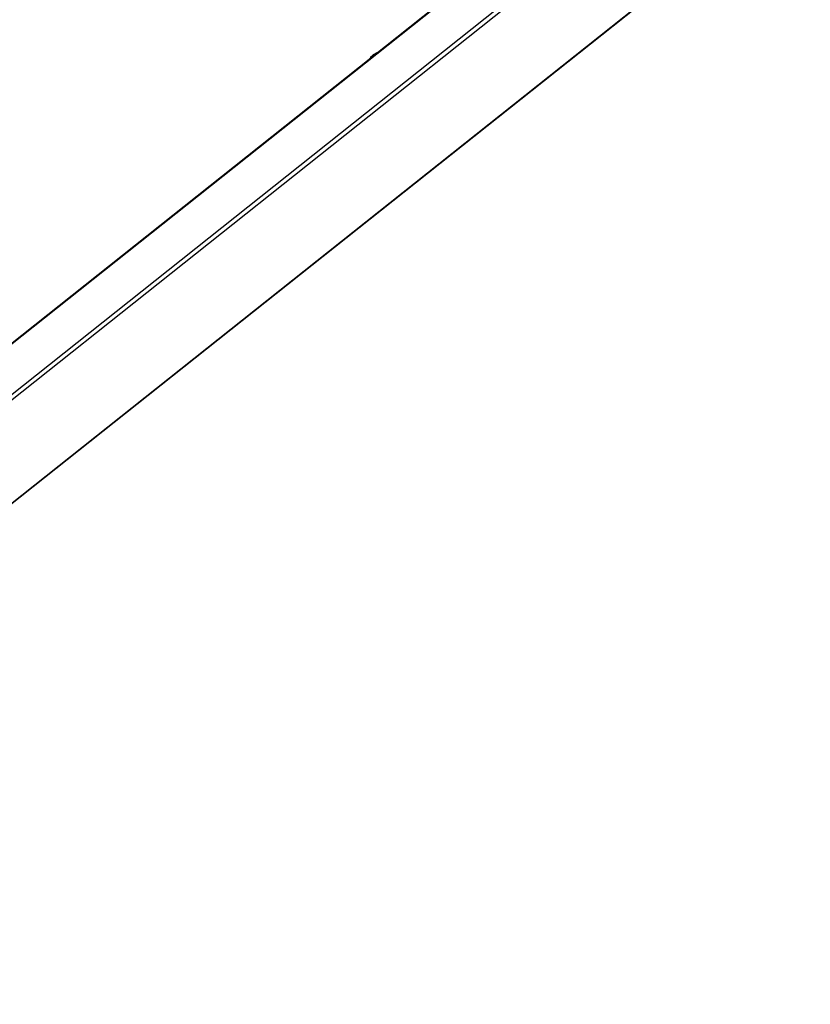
# Model space of a CAD drawing. Header units: millimetres. Extents: x 0 to 210, y 0 to 297.
# Tile 13 of 17: x 69.22 to 75.41, y 216.93 to 224.63. Entities that reach past the tile are written whole.
import ezdxf

# ---------------------------------------------------------------- set-up
doc = ezdxf.new("R2010")
doc.units = ezdxf.units.MM
doc.header["$LTSCALE"] = 19.36
doc.layers.get('0').update_dxf_attribs({"linetype": 'CONTINUOUS'})

msp = doc.modelspace()

# ---------------------------------------------------------------- linework, layer by layer
at = {"color": 9, "linetype": 'CONTINUOUS'}
for p, q in [((107.2668209, 252.3823147), (63.0428675, 217.2280874)), ((63.1738832, 216.940965), (107.3978366, 252.0951923)), ((107.4023372, 252.0540072), (63.2153912, 216.9291976)), ((64.5884785, 217.2147003), (107.2359128, 251.1157309))]:
    msp.add_line(p, q, dxfattribs=at)
at = {"color": 6, "linetype": 'CONTINUOUS'}
for p, q in [((107.261853, 252.3858103), (63.046633, 217.2385253)), ((64.5994471, 217.2194905), (107.2334107, 251.1098131)), ((71.9872417, 224.3547156), (71.9635075, 224.3342596)), ((72.0150205, 224.3718926), (71.9872417, 224.3547156))]:
    msp.add_line(p, q, dxfattribs=at)

doc.saveas('drawing.dxf')
